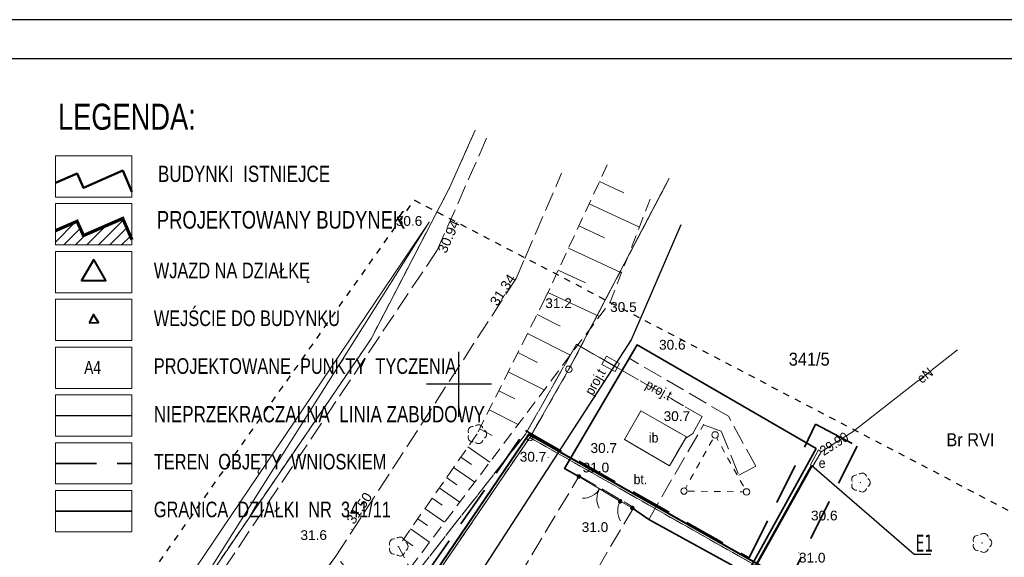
# Model space of a CAD drawing. Extents: x 5501473 to 5501683, y 5958830 to 5958978.
# Tile 5 of 6: x 5501566 to 5501642, y 5958937 to 5958978. Entities that reach past the tile are written whole.
import ezdxf
from ezdxf.enums import TextEntityAlignment as Align

# ---------------------------------------------------------------- set-up
doc = ezdxf.new("R2010")
doc.units = 0
doc.header["$LTSCALE"] = 0.5
for name, pattern in [('1 1', [2, 1, -1]), ('2 1', [3, 2, -1]), ('3 1', [4, 3, -1]), ('EGKK', [4, 3, -1]), ('EGUG', [2, 1, -1]), ('HIDDEN', [9.525, 6.35, -3.175])]:
    doc.linetypes.add(name, pattern=pattern)
for name, color, linetype, lineweight in [('--budynek', 7, 'Continuous', 20), ('--GRANICA DZIAŁKI', 2, 'Continuous', 40), ('--linia zabudowy', 252, 'Continuous', 30), ('--tabelka rysunku', 7, 'Continuous', 0), ('--zagos.terenu', 7, 'Continuous', 30), ('--zagosp', 7, 'Continuous', 0), ('EGB_Budynek', 251, 'Continuous', 50), ('EGDE', 251, 'Continuous', 20), ('EGDE_O', 251, 'Continuous', 20), ('EGKK', 251, 'Continuous', 20), ('EGPG', 251, 'Continuous', 20), ('EGPG_O', 251, 'Continuous', 20), ('EGUG', 251, 'Continuous', 20), ('EGUG_O', 251, 'Continuous', 20), ('IE-zewnętrzne _wsp', 1, 'Continuous', 0), ('IE_zewn', 1, 'Continuous', 50), ('OTD', 251, 'Continuous', 20), ('OTD_O', 251, 'Continuous', 20), ('OTK', 251, 'Continuous', 20), ('OTK_O', 251, 'Continuous', 20), ('OTO', 251, 'Continuous', 20), ('OTR', 251, 'Continuous', 20), ('OTRN', 251, 'Continuous', 20), ('OTRN_O', 251, 'Continuous', 18), ('OTRS', 251, 'Continuous', 20), ('OTRS_O', 251, 'Continuous', 18), ('OTZ', 251, 'Continuous', 20), ('SUE', 251, 'Continuous', 20), ('SUE_O', 251, 'Continuous', 20), ('SUP', 251, 'Continuous', 20), ('SUPS', 251, 'Continuous', 20), ('SUPS_O', 251, 'Continuous', 0), ('SUT', 251, 'Continuous', 20), ('SUT_O', 251, 'Continuous', 20)]:
    doc.layers.add(name, color=color, linetype=linetype, lineweight=lineweight)
for name, color, linetype in [('--pkt tyczenia', 9, 'Continuous'), ('--zakres-WZ', 181, 'Continuous'), ('PARSI', 251, 'Continuous'), ('Strzałka', 251, 'Continuous'), ('SUTP_O', 251, 'Continuous')]:
    doc.layers.add(name, color=color, linetype=linetype)
doc.styles.add('1-500', font='arial.ttf', dxfattribs={"width": 0.75, "height": 1.25})
doc.styles.add('BDOT', font='Arial.ttf', dxfattribs={"width": 0.9})
doc.styles.add('EGBP', font='arial.ttf')
doc.styles.add('EGiB', font='Arial.ttf', dxfattribs={"width": 0.9})
doc.styles.add('GESUT', font='Arial.ttf', dxfattribs={"width": 0.9})
doc.styles.add('PZ', font='romand.shx', dxfattribs={"width": 0.7})
doc.styles.add('STYL-1', font='arial.ttf', dxfattribs={"width": 0.75})
doc.linetypes.add('LINIA ZAB2', pattern='A,0.4,[135,RODZLIN.shx,S=0.015,R=0,X=-0.1,Y=0],0.4', length=0.8)
doc.linetypes.add('OTOO', pattern='A,7.5,[30,msgB.shx,S=1.28,R=0,X=0,Y=0],7.5', length=15)
doc.dimstyles.new('PZ', dxfattribs={"dimscale": 0.5, "dimtxt": 2.2, "dimasz": 0, "dimexe": 0, "dimexo": 0, "dimgap": 0.5, "dimtad": 1, "dimdec": 1, "dimlfac": 0.1, "dimzin": 0, "dimdsep": 46, "dimtxsty": 'PZ', "dimcen": 0.09, "dimse1": 1, "dimse2": 1, "dimsd1": 1, "dimsd2": 1, "dimclrd": 8, "dimclre": 8, "dimclrt": 256, "dimadec": 0, "dimazin": 0, "dimtfac": 1, "dimtdec": 1, "dimtofl": 0, "dimtmove": 1, "dimatfit": 3, "dimfxl": 1, "dimtolj": 1, "dimtzin": 0, "dimarcsym": 0})

# ---------------------------------------------------------------- blocks, each defined once
blk = doc.blocks.new('oto')
at = {"layer": 'OTO', "color": 0, "const_width": 0.35}
blk.add_lwpolyline([(-0.175, 0, 1), (0.175, 0, 1)], format="xyb", close=True, dxfattribs=at)
blk = doc.blocks.new('OTOFP')
at = {"layer": 'OTO', "color": 0, "lineweight": 18}
blk.add_arc((0, 3), 3, 270, 330, dxfattribs=at)
blk = doc.blocks.new('OTOB')
at = {"layer": 'OTO', "color": 0, "lineweight": 18}
for centre, start, end in [((0, 3), 209.9347, 270.0084), ((0.02, -3), 90.3479, 149.9343)]:
    blk.add_arc(centre, 3, start, end, dxfattribs=at)
blk = doc.blocks.new('OTRN')
at = {"layer": 'OTRN', "color": 0, "const_width": 0.09}
blk.add_lwpolyline([(-0.04, 0, 1), (0.04, 0, 1)], format="xyb", close=True, dxfattribs=at)
at = {"layer": 'OTRN_O', "color": 0, "style": 'BDOT'}
blk.add_attdef('RZEDNA', (0.51, 0.52), '', height=1.5, dxfattribs=at)
blk = doc.blocks.new('OTZL')
at = {"layer": 'OTZ', "color": 0, "lineweight": 18, "const_width": 0.1}
blk.add_lwpolyline([(-0.05, 0, 1), (0.05, 0, 1)], format="xyb", close=True, dxfattribs=at)
at = {"layer": 'OTZ', "color": 0, "lineweight": 18}
for centre, start, end in [((-0.65, 0.47), 84, 204), ((0.25, 0.76), 12, 132), ((0.8, 0), 300, 60), ((-0.65, -0.47), 156, 276), ((0.25, -0.76), 228, 348)]:
    blk.add_arc(centre, 0.7, start, end, dxfattribs=at)
blk = doc.blocks.new('OTRS')
at = {"layer": 'OTRS', "color": 0, "lineweight": -3, "const_width": 0.09}
blk.add_lwpolyline([(-0.04, 0, 1), (0.04, 0, 1)], format="xyb", close=True, dxfattribs=at)
at = {"layer": 'OTRS_O', "color": 0, "style": 'BDOT'}
blk.add_attdef('RZEDNA', (0.51, 0.52), '', height=1.5, dxfattribs=at)
blk = doc.blocks.new('SUPP')
at = {"color": 0}
blk.add_wipeout([(0.48, 0), (0.46, 0.15), (0.39, 0.28), (0.28, 0.39), (0.15, 0.46), (0, 0.48), (-0.15, 0.46), (-0.28, 0.39), (-0.39, 0.28), (-0.46, 0.15), (-0.48, 0), (-0.46, -0.15), (-0.39, -0.28), (-0.28, -0.39), (-0.15, -0.46), (0, -0.48), (0.15, -0.46), (0.28, -0.39), (0.39, -0.28), (0.46, -0.15)], dxfattribs=at).dxf.layer = 'SUP'
at = {"layer": 'SUP', "color": 0, "lineweight": 18}
blk.add_circle((0, 0), 0.5, dxfattribs=at)
blk = doc.blocks.new('SUPS_B')
at = {"layer": 'SUPS', "color": 0, "const_width": 0.09, "flags": 128}
blk.add_lwpolyline([(-0.04, 0, 1), (0.04, 0, 1)], format="xyb", close=True, dxfattribs=at)
at = {"layer": 'SUPS_O', "color": 0, "style": 'GESUT', "width": 0.9}
blk.add_attdef('RZEDNA', (1.6, -0.74), '', height=1.5, dxfattribs=at)
blk = doc.blocks.new('EGPG_a')
at = {"color": 0}
blk.add_wipeout([(0.48, 0), (0.46, 0.15), (0.39, 0.28), (0.28, 0.39), (0.15, 0.46), (0, 0.48), (-0.15, 0.46), (-0.28, 0.39), (-0.39, 0.28), (-0.46, 0.15), (-0.48, 0), (-0.46, -0.15), (-0.39, -0.28), (-0.28, -0.39), (-0.15, -0.46), (0, -0.48), (0.15, -0.46), (0.28, -0.39), (0.39, -0.28), (0.46, -0.15)], dxfattribs=at).dxf.layer = 'EGPG'
at = {"layer": 'EGPG', "color": 0, "lineweight": 18}
blk.add_circle((0, 0, 1), 0.5, dxfattribs=at)
at = {"layer": 'EGPG_O', "color": 0, "style": 'EGBP'}
blk.add_attdef('NRP', (0.98, 0.52), '', height=1.5, dxfattribs=at)
blk = doc.blocks.new('EGPG_b')
at = {"layer": 'EGPG', "lineweight": 0}
h = blk.add_hatch(color=0, dxfattribs=at)
h.dxf.hatch_style = 1
edge = h.paths.add_edge_path()
edge.add_arc((0, 0), 0.09, 0, 360)
at = {"layer": 'EGPG_O', "color": 0, "style": 'EGBP'}
blk.add_attdef('NRP', (0.67, 0.52), '', height=1.5, dxfattribs=at)
blk = doc.blocks.new('mzsk')
at = {"layer": 'PARSI', "color": 0}
for p, q in [((0, -5), (0, 5)), ((5, 0), (-5, 0))]:
    blk.add_line(p, q, dxfattribs=at)

msp = doc.modelspace()

# ---------------------------------------------------------------- hatches: boundary and pattern name
at = {"layer": '--budynek', "linetype": 'ByBlock'}
h = msp.add_hatch(dxfattribs=at)
h.set_pattern_fill('ANSI31', color=256, scale=5, style=0)
h.set_pattern_definition([(45, (12451.4086, -1016.3721), (-0.44194173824, 0.44194173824), [])])
h.paths.add_polyline_path([(5501574.852, 5958961.112), (5501574.144, 5958962.749), (5501571.122, 5958961.43), (5501570.632, 5958962.527), (5501568.963, 5958961.804), (5501568.963, 5958960.708), (5501574.852, 5958960.708)])

# ---------------------------------------------------------------- linework, layer by layer
at = {"layer": '--budynek'}
msp.add_lwpolyline([(5501568.963, 5958961.804, 0.25, 0.25, 0), (5501570.632, 5958962.527, 0.25, 0.25, 0), (5501571.122, 5958961.43, 0.25, 0.25, 0), (5501574.144, 5958962.749, 0.25, 0.25, 0), (5501574.852, 5958961.112, 0.25, 0.25, 0)], format="xyseb", dxfattribs=at)
at = {"layer": '--GRANICA DZIAŁKI', "linetype": 'Continuous', "lineweight": 35, "elevation": -10.26, "flags": 128}
msp.add_lwpolyline([(5501568.963, 5958940.241), (5501574.852, 5958940.241)], dxfattribs=at)
at = {"layer": '--linia zabudowy', "linetype": 'LINIA ZAB2', "lineweight": 30, "ltscale": 5, "elevation": -10.26}
msp.add_lwpolyline([(5501568.963, 5958947.593), (5501574.852, 5958947.593)], dxfattribs=at)
at = {"layer": '--zagosp', "linetype": 'Continuous', "elevation": -10.26}
for points in [[(5501568.963, 5958967.56), (5501574.852, 5958967.56), (5501574.852, 5958964.384), (5501568.963, 5958964.384)], [(5501568.963, 5958963.884), (5501574.852, 5958963.884), (5501574.852, 5958960.708), (5501568.963, 5958960.708)], [(5501568.963, 5958960.208), (5501574.852, 5958960.208), (5501574.852, 5958957.032), (5501568.963, 5958957.032)], [(5501568.963, 5958956.532), (5501574.852, 5958956.532), (5501574.852, 5958953.356), (5501568.963, 5958953.356)], [(5501568.963, 5958952.856), (5501574.852, 5958952.856), (5501574.852, 5958949.681), (5501568.963, 5958949.681)], [(5501568.963, 5958949.181), (5501574.852, 5958949.181), (5501574.852, 5958946.005), (5501568.963, 5958946.005)], [(5501568.963, 5958945.505), (5501574.852, 5958945.505), (5501574.852, 5958942.329), (5501568.963, 5958942.329)], [(5501568.963, 5958941.829), (5501574.852, 5958941.829), (5501574.852, 5958938.653), (5501568.963, 5958938.653)]]:
    msp.add_lwpolyline(points, close=True, dxfattribs=at)
at = {"layer": '--zakres-WZ', "linetype": 'HIDDEN', "lineweight": 35, "elevation": -10.26}
msp.add_lwpolyline([(5501568.963, 5958943.917), (5501574.852, 5958943.917)], dxfattribs=at)
at = {"color": 0, "linetype": 'Continuous', "lineweight": 40}
msp.add_lwpolyline([(5501571.909, 5958959.588), (5501570.983, 5958957.984), (5501572.835, 5958957.984)], close=True, dxfattribs=at)
at = {"color": 0, "linetype": 'Continuous', "lineweight": 40, "elevation": -10.26}
msp.add_lwpolyline([(5501571.555, 5958954.713), (5501572.284, 5958954.754), (5501571.884, 5958955.365)], close=True, dxfattribs=at)
at = {"layer": 'EGB_Budynek', "linetype": 'Continuous', "lineweight": 50}
msp.add_lwpolyline([(5501568.963, 5958965.479), (5501570.632, 5958966.203), (5501571.122, 5958965.106), (5501574.144, 5958966.425), (5501574.852, 5958964.787)], dxfattribs=at)
at = {"layer": 'EGDE', "lineweight": 18}
msp.add_lwpolyline([(5501601.139, 5958969.296), (5501599.28, 5958965.11), (5501593.25, 5958953.5), (5501569.38, 5958918.49), (5501566.963, 5958915.542)], dxfattribs=at)
at = {"layer": 'EGUG', "linetype": 'EGUG', "lineweight": 18}
msp.add_lwpolyline([(5501601.087, 5958969.177), (5501599.28, 5958965.11), (5501593.25, 5958953.5), (5501569.38, 5958918.49), (5501566.922, 5958915.492)], dxfattribs=at)
at = {"layer": 'OTD', "lineweight": 18}
msp.add_lwpolyline([(5501613.99, 5958947.95), (5501612.74, 5958945.76), (5501616.19, 5958943.72), (5501617.5, 5958945.96)], close=True, dxfattribs=at)
at = {"layer": 'OTK', "linetype": '3 1', "lineweight": 18}
for points in [[(5501608.13, 5958943.51), (5501609.23, 5958942.91), (5501612.4, 5958941), (5501613.34, 5958940.48), (5501614.6, 5958939.61), (5501618.82, 5958946.89), (5501620.18, 5958946.4), (5501621.53, 5958943.01), (5501622.83, 5958943.7), (5501620.73, 5958947.54), (5501613.08, 5958952.01)], [(5501612.74, 5958945.76), (5501613.99, 5958947.95), (5501617.5, 5958945.96), (5501616.19, 5958943.72)], [(5501612.74, 5958945.76), (5501613.99, 5958947.95), (5501617.5, 5958945.96), (5501616.19, 5958943.72)]]:
    msp.add_lwpolyline(points, close=True, dxfattribs=at)
msp.add_lwpolyline([(5501603.54, 5958933.46), (5501600.18, 5958932.26), (5501594.4, 5958932.15), (5501590.54, 5958936.79), (5501583.09, 5958926.4), (5501589.42, 5958927.16), (5501598.85, 5958913.64), (5501623.95, 5958880.79), (5501639, 5958859.47), (5501644.546, 5958853.722)], dxfattribs=at)
at = {"layer": 'OTO', "linetype": 'OTOO', "lineweight": 35}
msp.add_lwpolyline([(5501609.23, 5958942.91), (5501608.13, 5958943.51), (5501613.7, 5958953.02), (5501627.47, 5958945.05), (5501622.16, 5958935.44), (5501614.6, 5958939.61), (5501613.34, 5958940.48)], dxfattribs=at)
at = {"layer": 'OTO', "lineweight": 18}
for points in [[(5501609.23, 5958942.91), (5501612.4, 5958941)], [(5501612.4, 5958941), (5501613.34, 5958940.48)]]:
    msp.add_lwpolyline(points, dxfattribs=at)
at = {"layer": 'OTR', "linetype": '2 1', "lineweight": 18}
for p, q in [((5501611.407, 5958966.879), (5501606.64, 5958956.61)), ((5501611.63, 5958956.31), (5501614.85, 5958964.589)), ((5501606.64, 5958956.61), (5501601.38, 5958946.16)), ((5501596.24, 5958935.85), (5501611.63, 5958956.31)), ((5501601.38, 5958946.16), (5501595.34, 5958937.52)), ((5501595.34, 5958937.52), (5501596.24, 5958935.85))]:
    msp.add_line(p, q, dxfattribs=at)
at = {"layer": 'OTR'}
for p, q in [((5501610.804, 5958965.581), (5501612.681, 5958964.71)), ((5501610.012, 5958963.875), (5501613.875, 5958962.082)), ((5501609.221, 5958962.17), (5501611.206, 5958961.248)), ((5501608.429, 5958960.464), (5501612.509, 5958958.57)), ((5501607.637, 5958958.758), (5501609.732, 5958957.786)), ((5501606.845, 5958957.053), (5501610.806, 5958955.214)), ((5501606.014, 5958955.366), (5501607.793, 5958954.47)), ((5501605.275, 5958953.899), (5501608.569, 5958952.241)), ((5501604.537, 5958952.432), (5501606.051, 5958951.669)), ((5501603.798, 5958950.964), (5501606.563, 5958949.573)), ((5501603.06, 5958949.497), (5501604.309, 5958948.868)), ((5501602.321, 5958948.03), (5501604.556, 5958946.905)), ((5501601.583, 5958946.563), (5501602.568, 5958946.067)), ((5501600.697, 5958945.183), (5501602.377, 5958944.009)), ((5501600.146, 5958944.394), (5501600.972, 5958943.817)), ((5501599.594, 5958943.605), (5501601.219, 5958942.469)), ((5501599.042, 5958942.816), (5501599.841, 5958942.257)), ((5501598.49, 5958942.026), (5501600.06, 5958940.929)), ((5501597.938, 5958941.237), (5501598.71, 5958940.698)), ((5501597.387, 5958940.448), (5501598.902, 5958939.389)), ((5501596.835, 5958939.658), (5501597.579, 5958939.139)), ((5501596.283, 5958938.869), (5501597.743, 5958937.848)), ((5501595.731, 5958938.08), (5501596.448, 5958937.579))]:
    msp.add_line(p, q, dxfattribs=at)
at = {"layer": 'SUE', "lineweight": 18}
msp.add_lwpolyline([(5501627.23, 5958943.71), (5501627.86, 5958944.79), (5501627.66, 5958944.96), (5501627.03, 5958943.81)], close=True, dxfattribs=at)
at = {"layer": 'SUP', "linetype": '1 1', "lineweight": 18}
msp.add_lwpolyline([(5501617.31, 5958941.79), (5501619.7, 5958946.1), (5501622.12, 5958941.72)], close=True, dxfattribs=at)
at = {"layer": 'SUT', "linetype": '3 1', "lineweight": 18}
msp.add_lwpolyline([(5501611.34, 5958952.15), (5501611, 5958951.53), (5501612.01, 5958950.97), (5501612.36, 5958951.59), (5501611.34, 5958952.15)], dxfattribs=at)

# ---------------------------------------------------------------- block references
at = {"layer": 'OTO', "xscale": 0.5, "yscale": 0.5, "zscale": 0.5}
for p in [(5501609.23, 5958942.91), (5501612.4, 5958941), (5501612.4, 5958941), (5501613.34, 5958940.48)]:
    msp.add_blockref('oto', p, dxfattribs=at)
for name, p, rotation in [('OTOB', (5501610.815, 5958941.955), 58.93004195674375), ('OTOFP', (5501612.4, 5958941), 241.0490047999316)]:
    msp.add_blockref(name, p, dxfattribs=dict(at, rotation=rotation))
at = {"layer": 'OTRN'}
ref = msp.add_blockref('OTRN', (5501597.72, 5958962.45), dxfattribs=dict(at, xscale=0.5, yscale=0.5, zscale=0.5, rotation=360))
ref.add_attrib('RZEDNA', '30.6', dxfattribs={"layer": 'OTRN_O', "color": 0, "height": 0.75, "style": 'BDOT'}).set_placement((5501595.144, 5958962.93, 30.6), align=Align.TOP_LEFT)
ref = msp.add_blockref('OTRN', (5501606.64, 5958956.61), dxfattribs=dict(at, xscale=0.5, yscale=0.5, zscale=0.5, rotation=360))
ref.add_attrib('RZEDNA', '31.2', dxfattribs={"layer": 'OTRN_O', "color": 0, "height": 0.75, "style": 'BDOT'}).set_placement((5501606.64, 5958956.61, 31.2), align=Align.TOP_LEFT)
ref = msp.add_blockref('OTRN', (5501611.63, 5958956.31), dxfattribs=dict(at, xscale=0.5, yscale=0.5, zscale=0.5, rotation=360))
ref.add_attrib('RZEDNA', '30.5', dxfattribs={"layer": 'OTRN_O', "color": 0, "height": 0.75, "style": 'BDOT'}).set_placement((5501611.63, 5958956.31, 30.5), align=Align.TOP_LEFT)
ref = msp.add_blockref('OTRN', (5501613.7, 5958953.02), dxfattribs=dict(at, xscale=0.5, yscale=0.5, zscale=0.5, rotation=360))
ref.add_attrib('RZEDNA', '30.6', (5501615.39, 5958952.66, 30.6), dxfattribs={"layer": 'OTRN_O', "color": 0, "height": 0.75, "style": 'BDOT'})
ref = msp.add_blockref('OTRN', (5501618.82, 5958946.89), dxfattribs=dict(at, xscale=0.5, yscale=0.5, zscale=0.5, rotation=360))
ref.add_attrib('RZEDNA', '30.7', (5501615.741, 5958947.171, 30.7), dxfattribs={"layer": 'OTRN_O', "color": 0, "height": 0.75, "style": 'BDOT'})
ref = msp.add_blockref('OTRN', (5501612.74, 5958945.76), dxfattribs=dict(at, xscale=0.5, yscale=0.5, zscale=0.5, rotation=360))
ref.add_attrib('RZEDNA', '30.7', (5501610.12, 5958944.72, 30.7), dxfattribs={"layer": 'OTRN_O', "color": 0, "height": 0.75, "style": 'BDOT'})
ref = msp.add_blockref('OTRN', (5501606.86, 5958944.38), dxfattribs=dict(at, xscale=0.5, yscale=0.5, zscale=0.5, rotation=360))
ref.add_attrib('RZEDNA', '30.7', dxfattribs={"layer": 'OTRN_O', "color": 0, "height": 0.75, "style": 'BDOT'}).set_placement((5501604.677, 5958944.8, 30.7), align=Align.TOP_LEFT)
at = {"layer": 'OTRN', "xscale": 0.5, "yscale": 0.5, "zscale": 0.5}
msp.add_blockref('OTRN', (5501609.26, 5958942.96, 31.04), dxfattribs=at).add_auto_attribs({'RZEDNA': '31.0'})
at = {"layer": 'OTRN'}
ref = msp.add_blockref('OTRN', (5501625.14, 5958940.23), dxfattribs=dict(at, xscale=0.5, yscale=0.5, zscale=0.5, rotation=360))
ref.add_attrib('RZEDNA', '30.6', (5501627.08, 5958939.53, 30.6), dxfattribs={"layer": 'OTRN_O', "color": 0, "height": 0.75, "style": 'BDOT'})
ref = msp.add_blockref('OTRN', (5501614.6, 5958939.61), dxfattribs=dict(at, xscale=0.5, yscale=0.5, zscale=0.5, rotation=360))
ref.add_attrib('RZEDNA', '31.0', (5501609.444, 5958938.638, 31), dxfattribs={"layer": 'OTRN_O', "color": 0, "height": 0.75, "style": 'BDOT'})
ref = msp.add_blockref('OTRN', (5501590.54, 5958936.79), dxfattribs=dict(at, xscale=0.5, yscale=0.5, zscale=0.5, rotation=360))
ref.add_attrib('RZEDNA', '31.6', (5501587.812, 5958938.025, 31.6), dxfattribs={"layer": 'OTRN_O', "color": 0, "height": 0.75, "style": 'BDOT'})
ref = msp.add_blockref('OTRN', (5501626.15, 5958937.04), dxfattribs=dict(at, xscale=0.5, yscale=0.5, zscale=0.5, rotation=360))
ref.add_attrib('RZEDNA', '31.0', dxfattribs={"layer": 'OTRN_O', "color": 0, "height": 0.75, "style": 'BDOT'}).set_placement((5501626.15, 5958937.04, 31), align=Align.TOP_LEFT)
at = {"layer": 'OTRS'}
ref = msp.add_blockref('OTRS', (5501598.33, 5958960.31), dxfattribs=dict(at, xscale=0.5, yscale=0.5, zscale=0.5, rotation=360))
ref.add_attrib('RZEDNA', '30.94', dxfattribs={"layer": 'OTRS_O', "color": 0, "height": 0.75, "rotation": 66.18522, "style": 'BDOT'}).set_placement((5501598.33, 5958960.31, 30.94), align=Align.TOP_LEFT)
ref = msp.add_blockref('OTRS', (5501604.4, 5958958.14), dxfattribs=dict(at, xscale=0.5, yscale=0.5, zscale=0.5, rotation=360))
ref.add_attrib('RZEDNA', '31.34', dxfattribs={"layer": 'OTRS_O', "color": 0, "height": 0.75, "rotation": 56.54463, "style": 'BDOT'}).set_placement((5501604.4, 5958958.14, 31.34), align=Align.RIGHT)
ref = msp.add_blockref('OTRS', (5501591.758, 5958938.825, 31.5), dxfattribs=dict(at, xscale=0.5, yscale=0.5, zscale=0.5))
ref.add_attrib('RZEDNA', '31.50', (5501591.93, 5958939.168, 31.5), dxfattribs={"layer": 'OTRS_O', "color": 0, "height": 0.75, "rotation": 56.71485, "style": 'BDOT'})
at = {"layer": 'OTZ', "xscale": 0.5, "yscale": 0.5, "zscale": 0.5, "rotation": 360}
for p in [(5501601.38, 5958946.16), (5501630.88, 5958942.44), (5501640.23, 5958937.8), (5501595.34, 5958937.52)]:
    msp.add_blockref('OTZL', p, dxfattribs=at)
at = {"layer": 'PARSI', "xscale": 0.5, "yscale": 0.5, "zscale": 0.5}
msp.add_blockref('mzsk', (5501600, 5958950), dxfattribs=at)
at = {"layer": 'SUPS'}
ref = msp.add_blockref('SUPS_B', (5501627.86, 5958944.79), dxfattribs=dict(at, xscale=0.5, yscale=0.5, zscale=0.5, rotation=360))
ref.add_attrib('RZEDNA', '29.90', dxfattribs={"layer": 'SUPS_O', "color": 0, "height": 0.75, "rotation": 32.68266, "style": 'GESUT', "width": 0.9}).set_placement((5501627.86, 5958944.79, 29.9), align=Align.MIDDLE_LEFT)

# ---------------------------------------------------------------- texts
at = {"layer": '--pkt tyczenia', "insert": (5501571.185, 5958950.798, -10.26), "char_height": 1, "width": 239.75086, "attachment_point": 7, "style": '1-500'}
msp.add_mtext('A4', dxfattribs=at)
at = {"layer": '--tabelka rysunku', "insert": (5501606.636, 5958963.316, -10.26), "char_height": 1.8, "width": 59.72916, "attachment_point": 2, "style": '1-500'}
msp.add_mtext('\\pxql;{\\H0.75x;PROJEKTOWANY BUDYNEK}', dxfattribs=at)
at = {"layer": '--zagos.terenu', "linetype": 'Continuous', "insert": (5501576.856, 5958966.802, -10.26), "char_height": 1.25, "width": 27.2795, "attachment_point": 1, "rotation": 0, "style": 'STYL-1'}
msp.add_mtext('BUDYNKI  ISTNIEJCE', dxfattribs=at)
at = {"layer": '--zagosp', "linetype": 'Continuous', "insert": (5501569.166, 5958971.57, -10.26), "char_height": 2, "width": 23.6515, "attachment_point": 1, "rotation": 0, "style": 'STYL-1'}
msp.add_mtext('LEGENDA:', dxfattribs=at)
at = {"layer": '--zagosp', "linetype": 'Continuous', "attachment_point": 1, "style": 'STYL-1'}
for s, insert, char_height, width in [('WJAZD NA DZIAŁKĘ  ', (5501576.534, 5958959.35, -10.26), 1.2, 19.40385), ('WEJŚCIE DO BUDYNKU', (5501576.534, 5958955.674, -10.26), 1.2, 19.40385), ('PROJEKTOWANE  PUNKTY  TYCZENIA', (5501576.534, 5958951.999, -10.26), 1.2, 28.47695), ('NIEPRZEKRACZALNA  LINIA ZABUDOWY', (5501576.534, 5958948.323, -10.26), 1.25, 30.9482), ('TEREN  OBJĘTY  WNIOSKIEM', (5501576.534, 5958944.647, -10.26), 1.2, 19.40385), ('GRANICA  DZIAŁKI  NR  341/11', (5501576.534, 5958940.971, -10.26), 1.2, 19.40385)]:
    msp.add_mtext(s, dxfattribs=dict(at, insert=insert, char_height=char_height, width=width))
at = {"layer": 'EGDE_O', "insert": (5501625.368, 5958951.412), "char_height": 1, "attachment_point": 7, "style": 'EGiB'}
msp.add_mtext('341/5', dxfattribs=at)
at = {"layer": 'EGUG_O', "insert": (5501637.489, 5958945.234), "char_height": 1, "attachment_point": 7, "style": 'EGiB'}
msp.add_mtext('Br RVI', dxfattribs=at)
at = {"layer": 'IE-zewnętrzne _wsp', "linetype": 'Continuous', "insert": (5501635.113, 5958937.786), "char_height": 1.3, "attachment_point": 4, "style": 'PZ'}
msp.add_mtext('{\\fTahoma|b0|i0|c0|p0;E1}', dxfattribs=at)
at = {"layer": 'OTD_O', "insert": (5501614.978, 5958945.889), "char_height": 0.75, "attachment_point": 5, "style": 'BDOT'}
msp.add_mtext('ib', dxfattribs=at)
at = {"layer": 'OTK_O', "insert": (5501613.96, 5958942.68), "char_height": 0.75, "attachment_point": 5, "style": 'BDOT'}
msp.add_mtext('bt.', dxfattribs=at)
at = {"layer": 'SUE_O', "insert": (5501635.84, 5958950.68), "char_height": 0.75, "attachment_point": 5, "rotation": 38.00085, "style": 'GESUT', "bg_fill": 3, "box_fill_scale": 1.1, "bg_fill_color": 256, "bg_fill_transparency": 0}
msp.add_mtext('eN', dxfattribs=at)
at = {"layer": 'SUE_O', "insert": (5501627.67, 5958943.56), "char_height": 0.75, "attachment_point": 7, "style": 'GESUT'}
msp.add_mtext('e', dxfattribs=at)

# ---------------------------------------------------------------- leaders
at = {"layer": 'IE-zewnętrzne _wsp', "linetype": 'Continuous', "annotation_type": 0, "has_hookline": 1, "hookline_direction": 0, "text_width": 1.191}
msp.add_leader([(5501627.13, 5958943.76), (5501635.013, 5958936.924)], dimstyle='PZ', override={"dimgap": 0.2, "dimclrd": 256}, dxfattribs=at)

# ---------------------------------------------------------------- next in the draw order: linework, layer by layer
at = {"layer": 'SUE', "lineweight": 18}
msp.add_lwpolyline([(5501638.352, 5958952.644), (5501630.31, 5958946.36), (5501627.86, 5958944.79)], dxfattribs=at)

# ---------------------------------------------------------------- next in the draw order: block references
at = {"layer": 'EGPG', "xscale": 0.5, "yscale": 0.5, "zscale": 0.5, "rotation": 360}
msp.add_blockref('EGPG_b', (5501599.28, 5958965.11), dxfattribs=at)
at = {"layer": 'SUP', "xscale": 0.5, "yscale": 0.5, "zscale": 0.5}
for p in [(5501619.7, 5958946.1), (5501617.31, 5958941.79), (5501622.12, 5958941.72)]:
    msp.add_blockref('SUPP', p, dxfattribs=at)

# ---------------------------------------------------------------- next in the draw order: texts
at = {"layer": 'SUT_O', "insert": (5501610.574, 5958950.115), "char_height": 0.75, "attachment_point": 5, "rotation": 60.55457, "style": 'GESUT', "bg_fill": 3, "box_fill_scale": 1.1, "bg_fill_color": 256, "bg_fill_transparency": 0}
msp.add_mtext('proj.t', dxfattribs=at)

# ---------------------------------------------------------------- next in the draw order: linework, layer by layer
at = {"layer": 'EGDE', "lineweight": 18}
for points in [[(5501616.176, 5958965.832), (5501608.46, 5958951.15), (5501605.45, 5958945.9), (5501651.95, 5958919.55), (5501659.839, 5958931.013)], [(5501660.129, 5958931.433), (5501651.95, 5958919.55), (5501605.45, 5958945.9), (5501583.6, 5958913.84), (5501577.149, 5958905.701)]]:
    msp.add_lwpolyline(points, dxfattribs=at)
at = {"layer": 'EGKK', "linetype": 'EGKK', "lineweight": 18}
for points in [[(5501615.765, 5958965.05), (5501608.46, 5958951.15), (5501605.45, 5958945.9), (5501651.95, 5958919.55), (5501659.449, 5958930.446)], [(5501659.731, 5958930.855), (5501651.95, 5958919.55), (5501605.45, 5958945.9), (5501592.28, 5958926.57), (5501641.46, 5958861.65), (5501646.829, 5958855.594)]]:
    msp.add_lwpolyline(points, dxfattribs=at)
at = {"layer": 'IE_zewn', "elevation": 8.465, "flags": 128}
msp.add_lwpolyline([(5501632.144, 5958906.672), (5501630.78, 5958908.492), (5501635.654, 5958912.27), (5501623.913, 5958927.602), (5501621.444, 5958933.564), (5501627.13, 5958943.76)], dxfattribs=at)
at = {"layer": 'OTK', "linetype": '3 1', "lineweight": 18}
msp.add_lwpolyline([(5501603.54, 5958933.46), (5501603.54, 5958933.46), (5501609.26, 5958942.96), (5501613.44, 5958940.53), (5501610.46, 5958935.47), (5501609.93, 5958933.27), (5501612.14, 5958932.69), (5501620.49, 5958933.52), (5501622.22, 5958935.41), (5501626.92, 5958932.7), (5501624.82, 5958931.73), (5501615.68, 5958930.05), (5501603.44, 5958928.65), (5501594.12, 5958928.18), (5501594.12, 5958928.18)], dxfattribs=at)
at = {"layer": 'SUP', "linetype": '3 1', "lineweight": 18}
msp.add_lwpolyline([(5501612.36, 5958951.59), (5501611.34, 5958952.15), (5501611, 5958951.53), (5501612.01, 5958950.97)], close=True, dxfattribs=at)
at = {"layer": 'SUT', "linetype": '3 1', "lineweight": 18}
msp.add_lwpolyline([(5501617.38, 5958945.79), (5501617.98, 5958946.2), (5501618.71, 5958947.52), (5501612.18, 5958951.27), (5501611.17, 5958951.85), (5501609.04, 5958953.07), (5501605.12, 5958946.17), (5501589.11, 5958925.77), (5501582.89, 5958917.61), (5501575.143, 5958907.462)], dxfattribs=at)

# ---------------------------------------------------------------- next in the draw order: block references
at = {"layer": 'EGPG', "xscale": 0.5, "yscale": 0.5, "zscale": 0.5, "rotation": 360}
for name, p in [('EGPG_b', (5501593.25, 5958953.5)), ('EGPG_a', (5501608.46, 5958951.15)), ('EGPG_a', (5501605.45, 5958945.9))]:
    msp.add_blockref(name, p, dxfattribs=at)

# ---------------------------------------------------------------- next in the draw order: texts
at = {"layer": 'SUTP_O', "insert": (5501615.32, 5958949.47), "char_height": 0.75, "attachment_point": 5, "rotation": 331.63829, "style": 'GESUT', "bg_fill": 3, "box_fill_scale": 1.1, "bg_fill_color": 256, "bg_fill_transparency": 0}
msp.add_mtext('proj.t', dxfattribs=at)

# ---------------------------------------------------------------- next in the draw order: linework, layer by layer
at = {"layer": '--GRANICA DZIAŁKI', "linetype": 'Continuous', "flags": 128}
msp.add_lwpolyline([(5501576.992, 5958905.825), (5501583.439, 5958913.959), (5501598.7, 5958936.348), (5501605.388, 5958946.165), (5501651.889, 5958919.814), (5501660.026, 5958931.636)], dxfattribs=at)
at = {"layer": '--linia zabudowy', "linetype": 'LINIA ZAB2', "ltscale": 10}
msp.add_lwpolyline([(5501617.071, 5958962.244), (5501614.243, 5958955.722), (5501613.254, 5958953.413), (5501598.802, 5958931.151), (5501591.163, 5958920.498), (5501585.335, 5958912.679), (5501578.719, 5958904.006)], dxfattribs=at)
at = {"layer": '--zakres-WZ', "linetype": 'HIDDEN', "lineweight": 35}
msp.add_lwpolyline([(5501589.302, 5958923.596), (5501605.119, 5958946.432), (5501622.331, 5958936.641), (5501627.435, 5958946.919), (5501630.627, 5958945.228), (5501625.177, 5958934.409), (5501651.069, 5958901.344), (5501623.813, 5958879.625)], close=True, dxfattribs=at)
for points in [[(5501472.985, 5958829.529), (5501682.985, 5958829.529), (5501682.985, 5958978.029), (5501472.985, 5958978.029)], [(5501480.985, 5958832.529), (5501679.985, 5958832.529), (5501679.985, 5958975.029), (5501480.985, 5958975.029)]]:
    msp.add_lwpolyline(points, close=True)
at = {"layer": 'EGDE', "lineweight": 18}
for points in [[(5501567.334, 5958915.995), (5501569.38, 5958918.49), (5501593.25, 5958953.5), (5501599.28, 5958965.11), (5501601.24, 5958969.524)], [(5501577.806, 5958906.53), (5501583.6, 5958913.84), (5501605.45, 5958945.9), (5501608.46, 5958951.15), (5501615.963, 5958965.426)]]:
    msp.add_lwpolyline(points, dxfattribs=at)
at = {"layer": 'EGUG', "linetype": 'EGUG', "lineweight": 18}
for points in [[(5501567.165, 5958915.788), (5501569.38, 5958918.49), (5501593.25, 5958953.5), (5501599.28, 5958965.11), (5501600.976, 5958968.928)], [(5501577.763, 5958906.475), (5501583.6, 5958913.84), (5501592.28, 5958926.57), (5501605.45, 5958945.9), (5501608.46, 5958951.15), (5501615.995, 5958965.487)], [(5501660.19, 5958931.523), (5501651.95, 5958919.55), (5501605.45, 5958945.9), (5501592.28, 5958926.57), (5501641.46, 5958861.65), (5501646.841, 5958855.58)]]:
    msp.add_lwpolyline(points, dxfattribs=at)
at = {"layer": 'OTK', "linetype": '3 1', "lineweight": 18}
for points in [[(5501602.125, 5958968.909), (5501598.33, 5958960.31), (5501576.56, 5958927.77), (5501572.56, 5958922.43), (5501567.266, 5958915.574)], [(5501570.768, 5958910.07), (5501577.35, 5958918.7), (5501583.09, 5958926.4), (5501590.54, 5958936.79), (5501604.4, 5958958.14), (5501605.06, 5958959.68), (5501607.896, 5958966.221)]]:
    msp.add_lwpolyline(points, dxfattribs=at)
at = {"layer": 'OTK', "lineweight": 18}
msp.add_lwpolyline([(5501567.275, 5958917.123), (5501576.18, 5958928.36), (5501597.72, 5958962.45), (5501575.61, 5958929.72), (5501566.443, 5958918.79)], dxfattribs=at)
at = {"layer": 'OTK', "linetype": '3 1', "lineweight": 18}
msp.add_lwpolyline([(5501608.13, 5958943.51), (5501609.23, 5958942.91), (5501612.4, 5958941), (5501613.34, 5958940.48), (5501614.6, 5958939.61), (5501618.82, 5958946.89), (5501620.18, 5958946.4), (5501621.53, 5958943.01), (5501622.83, 5958943.7), (5501620.73, 5958947.54), (5501613.08, 5958952.01)], close=True, dxfattribs=at)
at = {"layer": 'Strzałka', "linetype": '1 1', "flags": 128}
msp.add_lwpolyline([(5501596.574, 5958964.164), (5501642.356, 5958940.252), (5501666.438, 5958909.985), (5501621.79, 5958876.648), (5501570.688, 5958927.46), (5501596.574, 5958964.164)], dxfattribs=at)
at = {"layer": 'SUT', "linetype": '3 1', "lineweight": 18}
msp.add_lwpolyline([(5501574.864, 5958907.101), (5501589.11, 5958925.77), (5501605.12, 5958946.17), (5501609.04, 5958953.07), (5501618.71, 5958947.52), (5501617.98, 5958946.2), (5501617.38, 5958945.79)], dxfattribs=at)

doc.saveas('drawing.dxf')
